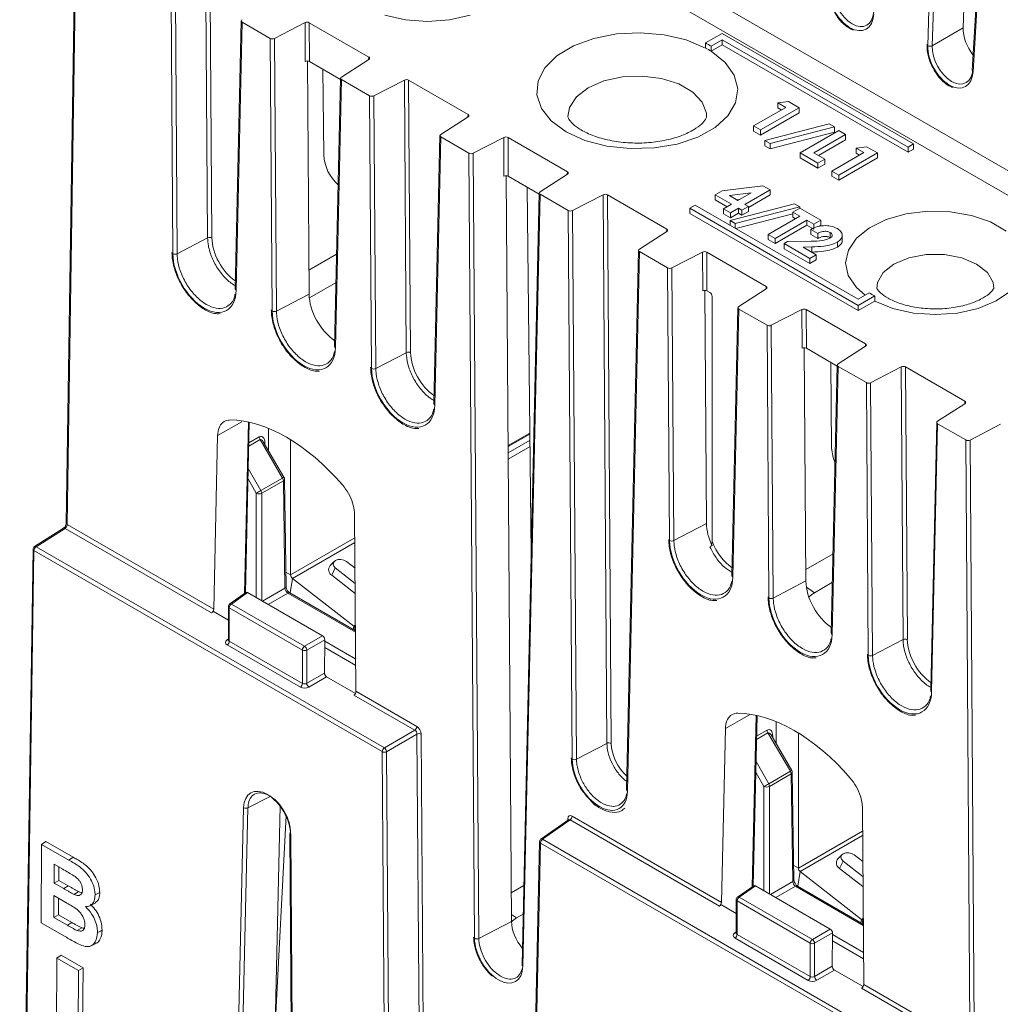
# Model space of a CAD drawing. Header units: millimetres. Extents: x 0 to 1260, y 0 to 891.
# Tile 62 of 93: x 880 to 943, y 595 to 658. Entities that reach past the tile are written whole.
import ezdxf

# ---------------------------------------------------------------- set-up
doc = ezdxf.new("R2010")
doc.units = ezdxf.units.MM
doc.header["$LTSCALE"] = 3

msp = doc.modelspace()

# ---------------------------------------------------------------- linework, layer by layer
at = {"color": 7, "linetype": 'Continuous', "lineweight": 15}
for p, q in [((938.628, 656.192), (939.531, 687.063)), ((939.814, 687.057), (938.911, 656.186)), ((940.891, 657.329), (941.738, 686.312)), ((943.267, 684.957), (941.463, 654.606)), ((943.326, 684.872), (941.521, 654.522)), ((899.697, 673.619), (1005.473, 612.556)), ((1004.774, 611.371), (898.984, 672.442)), ((884.015, 663.868), (883.437, 625.605)), ((884.075, 663.833), (883.496, 625.522)), ((892.489, 643.881), (892.365, 661.342)), ((892.64, 661.338), (892.764, 643.878)), ((890.263, 642.868), (890.139, 660.332)), ((890.415, 660.328), (890.538, 642.865)), ((894.643, 657.782), (894.259, 640.612)), ((894.701, 657.699), (894.317, 640.527)), ((896.503, 656.658), (894.701, 657.699)), ((898.729, 657.668), (896.779, 656.654)), ((898.747, 655.187), (898.729, 657.668)), ((902.807, 655.468), (899.004, 657.664)), ((899.004, 657.664), (899.022, 655.183)), ((938.911, 656.186), (940.891, 657.329)), ((896.627, 639.194), (896.503, 656.658)), ((896.779, 656.654), (896.902, 639.191)), ((925.447, 656.977), (924.387, 656.365)), ((924.74, 656.161), (925.447, 656.569)), ((937.709, 649.898), (925.447, 656.977)), ((925.447, 656.569), (937.356, 649.694)), ((925.447, 656.569), (925.447, 656.242)), ((924.387, 656.365), (924.387, 656.038)), ((924.74, 655.834), (925.447, 656.242)), ((924.74, 656.161), (924.74, 655.834)), ((925.447, 656.242), (937.356, 649.368)), ((898.994, 640.281), (898.888, 655.216)), ((901.005, 654.038), (899.022, 655.183)), ((901.058, 654.184), (902.814, 655.31)), ((941.523, 655.61), (941.512, 655.605)), ((899.875, 654.69), (899.934, 649.199)), ((901.007, 654.108), (900.623, 636.938)), ((901.065, 654.025), (900.681, 636.854)), ((902.867, 652.985), (901.065, 654.025)), ((905.093, 653.994), (903.143, 652.98)), ((905.217, 636.533), (905.093, 653.994)), ((909.171, 651.795), (905.368, 653.99)), ((905.368, 653.99), (905.492, 636.531)), ((902.991, 635.52), (902.867, 652.985)), ((903.143, 652.98), (903.266, 635.518)), ((929.012, 652.534), (929.69, 652.619)), ((929.69, 652.619), (930.376, 652.223)), ((927.457, 651.05), (929.52, 652.241)), ((930.376, 652.223), (927.902, 650.794)), ((929.52, 652.241), (929.012, 652.534)), ((929.012, 652.534), (929.012, 652.207)), ((929.237, 652.078), (929.012, 652.207)), ((930.376, 652.223), (930.376, 651.896)), ((907.422, 650.51), (909.178, 651.636)), ((930.376, 651.896), (927.902, 650.467)), ((927.457, 651.05), (927.457, 650.724)), ((927.902, 650.794), (927.457, 651.05)), ((927.902, 650.794), (927.902, 650.467)), ((928.187, 650.116), (932.308, 651.181)), ((932.645, 650.986), (928.524, 649.922)), ((930.44, 649.329), (932.915, 650.757)), ((932.308, 651.181), (932.645, 650.986)), ((932.645, 650.986), (932.645, 650.66)), ((932.915, 650.757), (933.359, 650.501)), ((907.371, 650.434), (906.987, 633.264)), ((907.429, 650.351), (907.045, 633.18)), ((909.231, 649.311), (907.429, 650.351)), ((911.457, 650.32), (909.507, 649.307)), ((911.475, 647.839), (911.457, 650.32)), ((915.535, 648.121), (911.732, 650.316)), ((911.732, 650.316), (911.75, 647.835)), ((927.902, 650.467), (927.457, 650.724)), ((928.524, 649.922), (928.187, 650.116)), ((928.187, 650.116), (928.187, 649.79)), ((932.645, 650.66), (928.524, 649.595)), ((933.359, 650.501), (931.328, 649.329)), ((933.359, 650.174), (931.611, 649.165)), ((933.359, 650.501), (933.359, 650.174)), ((928.524, 649.595), (928.187, 649.79)), ((928.524, 649.922), (928.524, 649.595)), ((934.025, 649.64), (934.703, 649.725)), ((934.533, 649.347), (934.025, 649.64)), ((934.025, 649.64), (934.025, 649.313)), ((934.703, 649.725), (935.39, 649.329)), ((937.356, 649.694), (937.709, 649.898)), ((937.356, 649.694), (937.356, 649.368)), ((937.356, 649.368), (937.709, 649.572)), ((937.709, 649.898), (937.709, 649.572)), ((909.587, 599.029), (909.231, 649.311)), ((909.507, 649.307), (909.862, 599.026)), ((931.582, 648.669), (930.44, 649.329)), ((930.44, 649.329), (930.44, 649.002)), ((931.582, 648.343), (930.44, 649.002)), ((931.328, 649.329), (932.026, 648.926)), ((932.026, 648.926), (931.582, 648.669)), ((932.026, 648.926), (932.026, 648.599)), ((932.471, 648.156), (934.533, 649.347)), ((935.39, 649.329), (932.915, 647.9)), ((935.39, 649.002), (932.915, 647.573)), ((934.25, 649.184), (934.025, 649.313)), ((935.39, 649.329), (935.39, 649.002)), ((931.582, 648.669), (931.582, 648.343)), ((932.026, 648.599), (931.582, 648.343)), ((911.954, 600.115), (911.616, 647.869)), ((913.733, 646.69), (911.75, 647.835)), ((913.786, 646.836), (915.542, 647.962)), ((932.915, 647.9), (932.471, 648.156)), ((932.471, 648.156), (932.471, 647.83)), ((932.915, 647.573), (932.471, 647.83)), ((932.915, 647.9), (932.915, 647.573)), ((912.968, 647.132), (913.219, 623.683)), ((925.454, 646.907), (928.064, 647.226)), ((928.527, 646.959), (926.909, 646.025)), ((928.064, 647.226), (928.527, 646.959)), ((928.527, 646.959), (928.527, 646.632)), ((913.735, 646.76), (912.629, 597.323)), ((913.793, 646.677), (912.687, 597.239)), ((915.595, 645.637), (913.793, 646.677)), ((917.821, 646.647), (915.871, 645.633)), ((918.069, 611.515), (917.821, 646.647)), ((921.899, 644.447), (918.096, 646.642)), ((918.096, 646.642), (918.345, 611.512)), ((925.005, 646.648), (925.454, 646.907)), ((926.052, 646.043), (925.005, 646.648)), ((925.005, 646.648), (925.005, 646.321)), ((925.769, 645.88), (925.005, 646.321)), ((927.307, 646.767), (925.917, 646.597)), ((925.917, 646.597), (926.464, 646.281)), ((926.589, 646.353), (926.383, 646.328)), ((926.464, 646.281), (927.307, 646.767)), ((928.527, 646.632), (927.131, 645.826)), ((923.73, 645.985), (923.377, 645.781)), ((923.377, 645.781), (923.377, 645.454)), ((923.377, 645.781), (934.16, 639.556)), ((934.16, 639.964), (923.73, 645.985)), ((925.544, 645.75), (926.052, 646.043)), ((925.988, 645.494), (925.544, 645.75)), ((925.544, 645.75), (925.544, 645.423)), ((925.957, 644.999), (930.078, 646.063)), ((926.496, 645.787), (925.988, 645.494)), ((930.415, 645.869), (926.293, 644.805)), ((926.718, 645.658), (926.496, 645.787)), ((926.496, 645.787), (926.496, 645.46)), ((927.131, 645.897), (926.718, 645.658)), ((926.909, 646.025), (927.131, 645.897)), ((927.131, 645.897), (927.131, 645.57)), ((929.986, 645.53), (930.43, 645.787)), ((930.078, 646.063), (930.415, 645.869)), ((930.415, 645.869), (930.415, 645.778)), ((930.43, 645.787), (931.763, 645.017)), ((915.844, 610.502), (915.595, 645.637)), ((915.871, 645.633), (916.119, 610.499)), ((923.377, 645.454), (934.16, 639.229)), ((925.988, 645.167), (925.544, 645.423)), ((925.988, 645.494), (925.988, 645.167)), ((926.496, 645.46), (925.988, 645.167)), ((929.986, 645.432), (926.326, 644.487)), ((926.718, 645.332), (926.496, 645.46)), ((926.718, 645.658), (926.718, 645.332)), ((927.131, 645.57), (926.718, 645.332)), ((928.4, 644.102), (930.43, 645.274)), ((930.43, 645.274), (929.986, 645.53)), ((929.986, 645.53), (929.986, 645.204)), ((930.148, 645.11), (929.986, 645.204)), ((926.293, 644.805), (925.957, 644.999)), ((925.957, 644.999), (925.957, 644.7)), ((926.293, 644.805), (926.293, 644.506)), ((930.875, 645.017), (928.844, 643.845)), ((930.875, 644.691), (928.844, 643.518)), ((931.319, 644.761), (930.875, 645.017)), ((930.875, 645.017), (930.875, 644.691)), ((931.319, 644.434), (930.875, 644.691)), ((931.573, 644.175), (931.129, 644.431)), ((931.129, 644.431), (931.129, 644.105)), ((931.763, 645.017), (931.319, 644.761)), ((931.319, 644.761), (931.319, 644.434)), ((931.763, 644.691), (931.627, 644.612)), ((931.763, 645.017), (931.763, 644.691)), ((890.538, 642.865), (892.489, 643.881)), ((920.15, 643.162), (921.906, 644.288)), ((928.844, 643.845), (928.4, 644.102)), ((928.4, 644.102), (928.4, 643.775)), ((928.844, 643.845), (928.844, 643.518)), ((931.573, 643.848), (931.129, 644.105)), ((931.573, 644.175), (931.573, 643.848)), ((932.36, 644.233), (932.36, 643.907)), ((933.144, 643.693), (933.144, 644.101)), ((928.844, 643.518), (928.4, 643.775)), ((929.415, 643.515), (929.64, 643.645)), ((931.065, 642.563), (929.415, 643.515)), ((929.415, 643.515), (929.415, 643.189)), ((931.065, 642.236), (929.415, 643.189)), ((929.64, 643.645), (931.153, 643.673)), ((931.199, 643.304), (930.645, 643.282)), ((930.645, 643.282), (931.478, 642.801)), ((931.199, 643.304), (931.199, 642.977)), ((932.83, 643.618), (932.83, 643.292)), ((900.755, 642.851), (898.983, 641.827)), ((920.099, 643.086), (919.326, 608.542)), ((920.157, 643.003), (919.385, 608.457)), ((921.959, 641.963), (920.157, 643.003)), ((924.185, 642.973), (922.234, 641.959)), ((924.202, 640.492), (924.185, 642.973)), ((928.263, 640.773), (924.46, 642.968)), ((924.46, 642.968), (924.478, 640.487)), ((931.478, 642.801), (931.065, 642.563)), ((931.065, 642.563), (931.065, 642.236)), ((931.199, 642.977), (931.174, 642.976)), ((931.478, 642.801), (931.478, 642.474)), ((922.083, 624.499), (921.959, 641.963)), ((922.234, 641.959), (922.358, 624.496)), ((931.478, 642.474), (931.065, 642.236)), ((900.714, 641.022), (899.007, 640.036)), ((896.902, 639.191), (898.994, 640.281)), ((924.449, 625.585), (924.344, 640.521)), ((924.661, 640.381), (924.478, 640.487)), ((924.802, 640.137), (924.802, 624.447)), ((926.514, 639.488), (928.27, 640.614)), ((934.867, 640.372), (934.16, 639.964)), ((934.16, 639.556), (935.221, 640.168)), ((935.221, 640.168), (935.221, 639.842)), ((926.463, 639.413), (926.079, 622.243)), ((934.16, 639.229), (935.221, 639.842)), ((934.16, 639.556), (934.16, 639.229)), ((926.521, 639.329), (926.137, 622.158)), ((928.323, 638.289), (926.521, 639.329)), ((930.549, 639.299), (928.598, 638.285)), ((930.566, 636.818), (930.549, 639.299)), ((934.627, 637.099), (930.824, 639.295)), ((930.824, 639.295), (930.842, 636.814)), ((928.447, 620.825), (928.323, 638.289)), ((928.598, 638.285), (928.722, 620.822)), ((932.878, 635.814), (934.634, 636.94)), ((903.266, 635.518), (905.217, 636.533)), ((930.813, 621.912), (930.708, 636.847)), ((932.825, 635.669), (930.842, 636.814)), ((932.402, 635.913), (932.461, 630.422)), ((932.827, 635.739), (932.443, 618.569)), ((932.885, 635.656), (932.501, 618.484)), ((934.687, 634.615), (932.885, 635.656)), ((936.913, 635.625), (934.962, 634.611)), ((937.036, 618.164), (936.913, 635.625)), ((940.991, 633.425), (937.188, 635.621)), ((937.188, 635.621), (937.312, 618.162)), ((934.811, 617.151), (934.687, 634.615)), ((934.962, 634.611), (935.086, 617.148)), ((939.242, 632.141), (940.998, 633.267)), ((894.913, 621.151), (895.162, 632.079)), ((939.191, 632.065), (938.807, 614.895)), ((939.249, 631.982), (938.865, 614.811)), ((941.051, 630.942), (939.249, 631.982)), ((943.277, 631.951), (941.326, 630.937)), ((893.132, 631.236), (892.879, 620.105)), ((896.393, 630.248), (896.393, 631.687)), ((911.739, 630.516), (913.137, 631.324)), ((897.291, 628.503), (895.852, 630.965)), ((897.381, 628.557), (896.053, 630.831)), ((897.808, 622.304), (897.808, 630.959)), ((941.407, 580.66), (941.051, 630.942)), ((941.326, 630.937), (941.682, 580.657)), ((895.905, 627.703), (897.291, 628.503)), ((897.342, 628.33), (895.957, 627.531)), ((897.446, 621.443), (897.342, 628.33)), ((897.52, 621.547), (897.415, 628.435)), ((901.99, 614.846), (901.905, 626.171)), ((883.496, 625.522), (892.879, 620.105)), ((922.358, 624.496), (924.449, 625.585)), ((883.259, 625.294), (881.402, 624.111)), ((883.359, 625.284), (881.502, 624.101)), ((892.742, 619.868), (883.359, 625.284)), ((881.309, 623.945), (880.452, 567.229)), ((881.368, 623.862), (880.511, 567.146)), ((903.676, 610.984), (881.368, 623.862)), ((881.502, 624.101), (903.81, 611.223)), ((932.556, 623.654), (930.808, 622.645)), ((900.6, 623.164), (900.341, 622.897)), ((901.931, 622.723), (901.378, 623.154)), ((900.671, 622.746), (900.445, 622.284)), ((900.671, 622.746), (901.938, 621.757)), ((901.849, 619.011), (897.925, 622.076)), ((900.445, 622.284), (901.943, 621.115)), ((928.722, 620.822), (930.813, 621.912)), ((932.515, 621.826), (931.36, 621.158)), ((894.946, 621.175), (893.907, 620.442)), ((895.051, 621.168), (894.015, 620.438)), ((899.852, 618.397), (895.051, 621.168)), ((901.961, 618.722), (897.751, 621.153)), ((892.875, 619.952), (892.742, 619.868)), ((892.875, 619.952), (893.822, 619.406)), ((893.822, 620.279), (893.822, 618.144)), ((898.567, 617.492), (893.881, 620.197)), ((893.881, 620.197), (893.881, 618.057)), ((894.015, 620.438), (898.701, 617.732)), ((901.959, 618.96), (901.898, 618.983)), ((893.881, 618.057), (898.567, 615.352)), ((898.701, 617.732), (899.852, 618.397)), ((899.992, 618.152), (898.842, 617.488)), ((899.992, 618.152), (899.975, 616.018)), ((935.086, 617.148), (937.036, 618.164)), ((898.433, 615.112), (893.747, 617.817)), ((898.567, 615.352), (898.567, 617.492)), ((898.842, 617.488), (898.842, 615.364)), ((898.842, 615.364), (899.975, 616.018)), ((900.115, 615.773), (898.983, 615.12)), ((900.115, 615.773), (901.953, 614.712)), ((901.99, 614.846), (905.896, 612.591)), ((905.762, 612.352), (901.858, 614.605)), ((927.44, 602.374), (927.689, 613.302)), ((928.92, 611.471), (928.92, 612.909)), ((903.81, 611.223), (905.762, 612.352)), ((925.659, 612.458), (925.405, 601.328)), ((905.9, 612.108), (903.951, 610.981)), ((906.04, 592.393), (905.9, 612.108)), ((906.176, 612.106), (906.314, 592.496)), ((929.817, 609.726), (928.379, 612.188)), ((929.908, 609.779), (928.58, 612.054)), ((930.335, 603.527), (930.335, 612.182)), ((916.119, 610.499), (918.069, 611.515)), ((903.891, 580.5), (903.676, 610.984)), ((903.951, 610.981), (904.166, 580.498)), ((928.432, 608.926), (929.817, 609.726)), ((929.869, 609.553), (928.484, 608.753)), ((929.973, 602.665), (929.869, 609.553)), ((930.046, 602.77), (929.942, 609.657)), ((894.305, 586.098), (894.799, 607.394)), ((895.074, 607.385), (894.58, 586.089)), ((897.143, 607.509), (896.674, 587.296)), ((934.517, 596.068), (934.432, 607.393)), ((896.811, 593.172), (897.522, 606.897)), ((915.606, 606.618), (913.84, 605.375)), ((915.709, 606.609), (913.948, 605.37)), ((925.269, 601.09), (915.709, 606.609)), ((915.843, 606.848), (925.405, 601.328)), ((897.753, 605.733), (897.923, 584.054)), ((897.811, 605.655), (897.982, 583.975)), ((913.948, 605.37), (936.336, 592.445)), ((881.823, 600.025), (881.859, 605.046)), ((881.859, 605.046), (882.127, 605.235)), ((881.859, 605.046), (883.6, 604.04)), ((882.127, 605.235), (883.883, 604.221)), ((913.755, 605.216), (913.085, 575.244)), ((913.814, 605.131), (913.143, 575.159)), ((936.202, 592.206), (913.814, 605.131)), ((883.6, 604.04), (883.883, 604.221)), ((933.127, 604.386), (932.868, 604.119)), ((934.458, 603.946), (933.905, 604.377)), ((882.662, 603.77), (882.652, 602.569)), ((883.208, 603.454), (882.662, 603.77)), ((882.957, 603.599), (882.95, 602.741)), ((933.198, 603.969), (932.972, 603.507)), ((932.972, 603.507), (934.47, 602.337)), ((933.198, 603.969), (934.465, 602.979)), ((934.376, 600.234), (930.451, 603.298)), ((882.652, 602.569), (882.95, 602.741)), ((882.652, 602.569), (883.274, 602.21)), ((882.95, 602.741), (883.557, 602.39)), ((883.274, 602.21), (883.557, 602.39)), ((912.743, 602.414), (911.941, 601.951)), ((927.473, 602.397), (926.434, 601.665)), ((927.578, 602.391), (926.542, 601.66)), ((932.379, 599.62), (927.578, 602.391)), ((934.488, 599.945), (930.278, 602.375)), ((882.646, 601.762), (882.635, 600.365)), ((883.408, 601.322), (882.646, 601.762)), ((882.941, 601.591), (882.933, 600.537)), ((883.948, 601.838), (884.229, 602.02)), ((885.285, 601.807), (885.582, 601.962)), ((926.542, 601.66), (931.228, 598.955)), ((885.021, 601.156), (885.327, 601.308)), ((925.402, 601.175), (925.269, 601.09)), ((925.402, 601.175), (926.349, 600.628)), ((926.349, 601.501), (926.349, 599.367)), ((931.094, 598.715), (926.408, 601.42)), ((926.408, 601.42), (926.408, 599.28)), ((882.635, 600.365), (882.933, 600.537)), ((882.635, 600.365), (883.507, 599.862)), ((882.933, 600.537), (883.79, 600.042)), ((912.702, 600.585), (912.268, 600.335)), ((883.282, 599.183), (881.823, 600.025)), ((883.507, 599.862), (883.79, 600.042)), ((884.144, 599.525), (884.425, 599.707)), ((909.862, 599.026), (911.954, 600.115)), ((934.486, 600.183), (934.425, 600.205)), ((930.96, 596.334), (926.274, 599.04)), ((926.408, 599.28), (931.094, 596.575)), ((931.228, 598.955), (932.379, 599.62)), ((932.519, 599.374), (931.369, 598.71)), ((932.519, 599.374), (932.502, 597.241)), ((885.028, 598.548), (885.335, 598.7)), ((931.094, 596.575), (931.094, 598.715)), ((931.369, 598.71), (931.369, 596.587)), ((882.836, 597.754), (883.104, 597.943)), ((884.514, 597.129), (883.104, 597.943)), ((882.836, 597.754), (882.789, 591.189)), ((884.216, 596.957), (882.836, 597.754)), ((931.369, 596.587), (932.502, 597.241)), ((884.164, 590.395), (884.216, 596.957)), ((884.216, 596.957), (884.514, 597.129)), ((884.462, 590.567), (884.514, 597.129)), ((932.642, 596.996), (931.51, 596.342)), ((932.642, 596.996), (934.48, 595.934)), ((934.517, 596.068), (938.423, 593.813)), ((938.289, 593.574), (934.385, 595.828))]:
    msp.add_line(p, q, dxfattribs=at)
at = {"color": 8, "linetype": 'Continuous', "lineweight": 15}
for p, q in [((902.803, 655.303), (902.807, 655.468)), ((909.167, 651.629), (909.171, 651.795)), ((915.531, 647.955), (915.535, 648.121)), ((921.895, 644.281), (921.899, 644.447)), ((928.259, 640.607), (928.263, 640.773)), ((934.623, 636.933), (934.627, 637.099)), ((940.987, 633.26), (940.991, 633.425)), ((894.855, 621.111), (895.105, 632.092)), ((911.738, 630.582), (913.136, 631.389)), ((895.852, 630.965), (895.127, 630.547)), ((895.132, 630.752), (895.8, 631.138)), ((896.161, 630.762), (896.162, 630.644)), ((911.741, 630.123), (913.141, 630.931)), ((913.145, 630.527), (911.744, 629.718)), ((895.095, 629.124), (895.905, 627.703)), ((895.603, 627.531), (895.079, 628.449)), ((895.603, 620.85), (895.603, 627.531)), ((895.957, 627.531), (895.957, 620.645)), ((901.917, 624.676), (897.808, 622.304)), ((901.919, 624.382), (897.925, 622.076)), ((897.505, 622.478), (897.808, 622.304)), ((897.925, 622.076), (897.768, 621.143)), ((896.011, 620.614), (897.446, 621.443)), ((897.626, 621.14), (896.363, 620.411)), ((901.962, 618.637), (897.626, 621.14)), ((930.845, 621.523), (931.36, 621.158)), ((901.815, 618.807), (901.849, 619.011)), ((901.958, 619.074), (901.849, 619.011)), ((901.959, 619.018), (901.898, 618.983)), ((901.898, 618.983), (901.932, 618.739)), ((893.732, 618.151), (893.822, 618.214)), ((899.991, 618.048), (901.975, 616.903)), ((901.978, 616.495), (899.988, 617.644)), ((927.382, 602.333), (927.632, 613.314)), ((927.659, 611.974), (928.327, 612.36)), ((928.379, 612.188), (927.654, 611.769)), ((928.687, 611.984), (928.689, 611.866)), ((927.621, 610.346), (928.432, 608.926)), ((928.13, 608.753), (927.606, 609.672)), ((928.13, 602.072), (928.13, 608.753)), ((928.484, 608.753), (928.484, 601.868)), ((896.492, 608.121), (895.074, 607.385)), ((915.556, 606.582), (915.558, 606.689)), ((934.444, 605.899), (930.335, 603.527)), ((934.446, 605.604), (930.451, 603.298)), ((930.032, 603.701), (930.335, 603.527)), ((930.451, 603.298), (930.295, 602.365)), ((928.538, 601.837), (929.973, 602.665)), ((930.153, 602.363), (928.89, 601.634)), ((934.489, 599.86), (930.153, 602.363)), ((911.95, 600.559), (912.268, 600.335)), ((934.485, 600.297), (934.376, 600.234)), ((934.342, 600.029), (934.376, 600.234)), ((934.486, 600.24), (934.425, 600.205)), ((934.425, 600.205), (934.459, 599.961)), ((926.259, 599.374), (926.349, 599.437)), ((932.518, 599.271), (934.502, 598.126)), ((934.505, 597.718), (932.515, 598.866))]:
    msp.add_line(p, q, dxfattribs=at)
at = {"color": 8, "linetype": 'Continuous', "lineweight": 15, "flags": 128}
for points in [[(909.317, 658.149), (907.994, 657.85), (906.585, 657.747), (905.176, 657.847), (903.852, 658.144)], [(924.454, 651.682), (924.443, 651.872), (924.174, 652.586), (923.568, 653.226), (922.674, 653.743), (921.564, 654.093), (920.328, 654.248), (919.066, 654.196), (917.881, 653.941), (916.869, 653.503), (916.111, 652.919), (915.669, 652.235), (915.568, 651.658)], [(934.607, 640.222), (934.045, 640.714), (933.531, 641.478), (933.358, 642.292), (933.535, 643.106), (934.054, 643.869), (934.88, 644.536), (935.965, 645.065), (937.242, 645.424), (938.632, 645.592), (940.051, 645.558), (941.412, 645.324), (942.632, 644.904), (943.636, 644.324)], [(942.848, 640.662), (942.802, 641.02), (942.44, 641.664), (941.751, 642.211), (940.803, 642.609), (939.689, 642.818), (938.517, 642.818), (937.402, 642.609), (936.454, 642.211), (935.766, 641.664), (935.403, 641.02), (935.358, 640.652)], [(943.915, 640.475), (942.999, 639.849), (941.844, 639.372), (940.521, 639.073), (939.112, 638.97), (937.703, 639.07), (936.379, 639.367), (935.221, 639.842), (935.221, 639.842)], [(894.674, 632.108), (894.191, 631.835), (893.132, 631.236)], [(896.161, 630.762), (896.129, 630.74), (896.115, 630.725)], [(927.2, 613.331), (926.718, 613.058), (925.659, 612.458)], [(928.687, 611.984), (928.656, 611.962), (928.642, 611.948)]]:
    msp.add_lwpolyline(points, dxfattribs=at)
at = {"color": 7, "linetype": 'Continuous', "lineweight": 15, "flags": 128}
for points in [[(924.74, 655.834), (925.641, 655.117), (926.222, 654.298), (926.451, 653.422), (926.315, 652.54), (925.821, 651.701), (924.999, 650.954), (923.893, 650.34), (922.567, 649.894), (921.096, 649.642), (919.564, 649.598), (918.057, 649.764), (916.661, 650.131), (915.455, 650.678), (914.507, 651.374), (913.871, 652.18), (913.583, 653.05), (913.66, 653.935), (914.097, 654.784), (914.869, 655.549), (915.932, 656.188), (917.227, 656.663), (918.68, 656.947), (920.208, 657.026), (921.725, 656.894), (923.144, 656.558), (924.387, 656.038)], [(932.461, 630.422), (932.553, 629.811), (932.686, 629.455)], [(901.378, 623.154), (901.218, 623.243), (901.029, 623.287), (900.839, 623.28), (900.677, 623.222), (900.568, 623.123), (900.529, 622.998), (900.565, 622.866), (900.671, 622.746)], [(933.905, 604.377), (933.745, 604.466), (933.556, 604.51), (933.365, 604.502), (933.204, 604.445), (933.095, 604.346), (933.056, 604.221), (933.092, 604.088), (933.198, 603.969)], [(885.434, 599.393), (885.452, 599.402), (885.541, 599.449), (885.63, 599.495), (885.732, 599.548)]]:
    msp.add_lwpolyline(points, dxfattribs=at)
at = {"color": 7, "linetype": 'Continuous', "lineweight": 15}
for centre, radius, start, end in [((921.528, 651.006), 6.074, 58.07677, 61.92861), ((921.528, 650.679), 6.074, 58.07677, 61.92861), ((938.776, 656.485), 0.328, 243.29664, 294.35361), ((902.693, 649.337), 2.762, 182.86032, 228.26323), ((892.623, 643.594), 0.317, 63.68267, 115.18051), ((890.403, 643.152), 0.317, 243.68267, 295.18051), ((937.75, 644.957), 5.415, 237.84258, 242.1628), ((896.767, 639.478), 0.317, 243.68267, 295.18051), ((905.351, 636.247), 0.317, 63.68267, 115.18051), ((903.131, 635.804), 0.317, 243.68267, 295.18051), ((896.162, 631.152), 0.362, 182.31561, 211.10417), ((896.98, 628.316), 0.362, 2.31561, 31.10417), ((897.166, 628.431), 0.25, 0.86593, 30.28867), ((922.828, 580.24), 54.567, 119.56386, 119.92881), ((895.78, 627.879), 0.39, 243.06412, 296.93588), ((895.595, 627.516), 0.362, 2.31561, 31.10417), ((922.223, 624.783), 0.317, 243.68267, 295.18051), ((881.509, 623.942), 0.2, 122.50736, 179.13407), ((881.677, 623.845), 0.31, 124.49295, 176.95065), ((900.634, 622.631), 0.395, 137.85077, 241.43863), ((898.12, 622.32), 0.313, 182.90726, 231.30916), ((932.141, 619.863), 1.513, 121.08326, 138.35248), ((928.587, 621.109), 0.317, 243.68267, 295.18051), ((894.022, 620.279), 0.2, 125.18417, 180), ((894.19, 620.182), 0.31, 124.46664, 177.26576), ((901.966, 619.158), 0.188, 231.31955, 248.68583), ((893.572, 618.072), 0.31, 304.46664, 357.26576), ((937.171, 617.878), 0.317, 63.68267, 115.18051), ((898.876, 617.477), 0.31, 124.46664, 177.26576), ((898.709, 617.767), 0.31, 242.73836, 295.52952), ((898.504, 617.456), 0.34, 5.44584, 54.55416), ((934.951, 617.435), 0.317, 243.68267, 295.18051), ((898.258, 615.367), 0.31, 304.46664, 357.26576), ((899.18, 615.397), 0.34, 185.44584, 234.55416), ((905.586, 612.607), 0.31, 304.49295, 356.95065), ((928.689, 612.375), 0.362, 182.31561, 211.10417), ((906.035, 611.822), 0.317, 63.68267, 115.18051), ((903.985, 610.967), 0.31, 124.49295, 176.95065), ((903.612, 610.945), 0.341, 6.01387, 54.56352), ((918.204, 611.228), 0.317, 63.68267, 115.18051), ((903.816, 611.268), 0.317, 243.68267, 295.18051), ((915.984, 610.785), 0.317, 243.68267, 295.18051), ((929.692, 609.653), 0.25, 0.86593, 30.28867), ((929.507, 609.538), 0.362, 2.31561, 31.10417), ((955.355, 561.463), 54.567, 119.56386, 119.92881), ((928.307, 609.101), 0.39, 243.06412, 296.93588), ((928.122, 608.739), 0.362, 2.31561, 31.10417), ((894.945, 607.664), 0.307, 241.63378, 294.86034), ((915.533, 606.865), 0.31, 304.49295, 356.95065), ((897.846, 605.725), 0.0937, 116.62548, 175.22365), ((913.955, 605.211), 0.2, 125.13722, 178.71854), ((914.123, 605.115), 0.31, 124.49295, 176.95065), ((933.161, 603.854), 0.395, 137.85077, 241.43863), ((930.647, 603.543), 0.313, 182.90726, 231.30916), ((926.549, 601.501), 0.2, 125.18417, 180), ((926.717, 601.405), 0.31, 124.46664, 177.26576), ((913.034, 599.06), 1.488, 121.00063, 136.55643), ((934.493, 600.38), 0.188, 231.31955, 248.68583), ((909.727, 599.313), 0.317, 243.68267, 295.18051), ((926.098, 599.295), 0.31, 304.46664, 357.26576), ((931.403, 598.7), 0.31, 124.46664, 177.26576), ((931.235, 598.99), 0.31, 242.73836, 295.52952), ((931.031, 598.678), 0.34, 5.44584, 54.55416), ((930.784, 596.59), 0.31, 304.46664, 357.26576), ((931.707, 596.619), 0.34, 185.44584, 234.55416)]:
    msp.add_arc(centre, radius, start, end, dxfattribs=at)
at = {"color": 8, "linetype": 'Continuous', "lineweight": 15}
for centre, radius, start, end in [((941.561, 654.612), 0.0984, 182.98237, 246.11098), ((894.36, 640.619), 0.101, 184.07074, 245.23326), ((900.724, 636.945), 0.101, 184.07074, 245.23326), ((907.088, 633.272), 0.101, 184.07074, 245.23326), ((894.881, 632.669), 4.813, 300.04672, 301.30468), ((897.292, 628.444), 0.124, 294.07874, 355.66364), ((883.536, 625.613), 0.0994, 184.33636, 245.92126), ((883.301, 625.208), 0.096, 52.78337, 115.97134), ((881.408, 623.952), 0.0994, 184.33636, 245.92126), ((881.444, 624.024), 0.096, 52.78337, 115.97134), ((926.18, 622.25), 0.101, 184.07074, 245.23326), ((897.396, 621.556), 0.124, 294.07874, 355.66364), ((897.699, 621.041), 0.123, 65.04617, 126.26429), ((893.921, 620.288), 0.0991, 185.2037, 246.11645), ((893.957, 620.355), 0.1, 55.02648, 120.03627), ((932.544, 618.576), 0.101, 184.07074, 245.23326), ((893.793, 618.249), 0.115, 238.12835, 285.02806), ((938.908, 614.902), 0.101, 184.07074, 245.23326), ((927.408, 613.891), 4.813, 300.04672, 301.30468), ((929.818, 609.667), 0.124, 294.07874, 355.66364), ((919.427, 608.549), 0.101, 184.07074, 245.23326), ((915.508, 606.59), 0.112, 17.48618, 63.39773), ((897.846, 605.741), 0.0933, 184.99119, 248.37082), ((913.89, 605.288), 0.101, 55.04826, 119.90814), ((913.854, 605.221), 0.0985, 183.13975, 246.16425), ((929.923, 602.779), 0.124, 294.07874, 355.66364), ((930.226, 602.263), 0.123, 65.04617, 126.26429), ((926.484, 601.578), 0.1, 55.02648, 120.03627), ((926.445, 601.508), 0.0965, 184.27073, 247.04941), ((926.32, 599.471), 0.115, 238.12835, 285.02806), ((912.73, 597.331), 0.101, 184.07074, 245.23326)]:
    msp.add_arc(centre, radius, start, end, dxfattribs=at)
at = {"color": 7, "linetype": 'Continuous', "lineweight": 15}
for centre, major_axis, ratio, start_param, end_param in [((933.712, 659.06), (-0.938, 1.82), 0.606756, 0.832007, 3.938693), ((933.853, 659.133), (-0.837, 1.647), 0.609821, 0.835516, 3.942203), ((894.843, 657.78), (0.2, 0), 0.577202, 2.408737, 3.927023), ((898.863, 657.582), (0.2, 0), 0.577373, 0.785579, 2.303865), ((942.197, 656.602), (-0.846, 1.642), 0.606756, 0.832007, 1.886524), ((896.645, 656.74), (0.2, 0), 0.577373, 3.927171, 5.445457), ((940.076, 655.387), (-0.938, 1.82), 0.606756, 0.832007, 3.938693), ((940.217, 655.46), (-0.837, 1.647), 0.609821, 0.835516, 3.942203), ((898.88, 655.101), (0.2, 0), 0.577373, 0.785579, 2.303865), ((902.666, 655.387), (0.2, 0), 0.577202, 5.550329, 7.068616), ((901.207, 654.106), (0.2, 0), 0.577202, 2.408737, 3.927023), ((905.227, 653.908), (0.2, 0), 0.577373, 0.785579, 2.303865), ((903.009, 653.066), (0.2, 0), 0.577373, 3.927171, 5.445457), ((909.03, 651.713), (0.2, 0), 0.577202, 5.550329, 7.068616), ((907.571, 650.433), (0.2, 0), 0.577202, 2.408737, 3.927023), ((911.591, 650.235), (0.2, 0), 0.577373, 0.785579, 2.303865), ((909.373, 649.392), (0.2, 0), 0.577373, 3.927171, 5.445457), ((911.608, 647.753), (0.2, 0), 0.577373, 0.785579, 2.303865), ((915.394, 648.039), (0.2, 0), 0.577202, 5.550329, 7.068616), ((913.935, 646.759), (0.2, 0), 0.577202, 2.408737, 3.927023), ((917.955, 646.561), (0.2, 0), 0.577373, 0.785579, 2.303865), ((915.737, 645.719), (0.2, 0), 0.577373, 3.927171, 5.445457), ((921.758, 644.365), (0.2, 0), 0.577202, 5.550329, 7.068616), ((894.412, 642.96), (-1.15, 2.027), 0.582397, 0.806916, 2.283547), ((920.299, 643.085), (0.2, 0), 0.577202, 2.408737, 3.927023), ((892.29, 641.738), (-1.415, 2.494), 0.582397, 0.806916, 3.914517), ((924.319, 642.887), (0.2, 0), 0.577373, 0.785579, 2.303865), ((922.101, 642.045), (0.2, 0), 0.577373, 3.927171, 5.445457), ((928.122, 640.692), (0.2, 0), 0.577202, 5.550329, 7.068616), ((900.776, 639.287), (-1.243, 2.192), 0.582397, 0.806916, 2.288094), ((924.336, 640.406), (0.2, 0), 0.577373, 0.785579, 2.303865), ((924.66, 640.217), (-0.099, 0.174), 0.582397, 3.94024, 5.502309), ((926.663, 639.411), (0.2, 0), 0.577202, 2.408737, 3.927023), ((898.654, 638.064), (-1.415, 2.494), 0.582397, 0.806916, 3.914517), ((930.683, 639.213), (0.2, 0), 0.577373, 0.785579, 2.303865), ((928.465, 638.371), (0.2, 0), 0.577373, 3.927171, 5.445457), ((930.7, 636.732), (0.2, 0), 0.577373, 0.785579, 2.303865), ((934.486, 637.018), (0.2, 0), 0.577202, 5.550329, 7.068616), ((933.027, 635.737), (0.2, 0), 0.577202, 2.408737, 3.927023), ((937.047, 635.539), (0.2, 0), 0.577373, 0.785579, 2.303865), ((905.018, 634.39), (-1.415, 2.494), 0.582397, 0.806916, 3.914517), ((934.829, 634.697), (0.2, 0), 0.577373, 3.927171, 5.445457), ((940.849, 633.344), (0.2, 0), 0.577202, 5.550329, 7.068616), ((897.466, 621.704), (-5.665, 9.988), 0.582397, 5.042997, 5.961621), ((939.391, 632.063), (0.2, 0), 0.577202, 2.408737, 3.927023), ((895.807, 630.554), (0.153, 0.613), 0.520118, 5.183699, 6.748325), ((941.193, 631.023), (0.2, 0), 0.577373, 3.927171, 5.445457), ((883.354, 625.442), (0.103, 0.172), 0.567221, 3.987697, 5.497407), ((926.232, 624.592), (-1.243, 2.192), 0.582397, 0.806916, 1.438188), ((924.11, 623.369), (-1.415, 2.494), 0.582397, 0.806916, 3.914517), ((932.596, 620.918), (-1.243, 2.192), 0.582397, 0.806916, 2.288094), ((895.051, 621.004), (-0.099, 0.175), 0.580536, 5.504338, 6.340507), ((897.623, 621.343), (-0.128, 0.215), 0.567221, 0.785778, 2.347848), ((930.474, 619.695), (-1.415, 2.494), 0.582397, 0.806916, 3.914517), ((892.737, 620.025), (0.103, 0.172), 0.56722, 3.987698, 5.497408), ((894.03, 617.997), (0.4, 0.019), 0.606667, 2.37949, 3.897926), ((899.85, 618.233), (-0.099, 0.174), 0.584259, 3.933148, 5.501206), ((936.838, 616.021), (-1.415, 2.494), 0.582397, 0.806916, 3.914517), ((900.117, 615.937), (-0.099, 0.174), 0.584259, 0.791556, 2.359613), ((898.716, 615.292), (0.4, 0.019), 0.606667, 3.897926, 5.416362), ((898.708, 615.451), (0.2, 0.02), 0.633909, 3.862678, 5.381115), ((901.849, 614.765), (0.097, 0.175), 0.587367, 3.970231, 5.479941), ((929.993, 602.926), (-5.665, 9.988), 0.582397, 5.042997, 5.961621), ((905.751, 612.182), (-0.097, 0.175), 0.652359, 3.958701, 5.509352), ((905.892, 612.263), (-0.197, 0.348), 0.584227, 3.950629, 5.501281), ((928.334, 611.777), (0.153, 0.613), 0.520118, 5.183699, 6.748325), ((917.614, 609.514), (-1.235, 2.178), 0.582397, 0.806916, 3.914517), ((896.305, 606.493), (-1.051, 1.853), 0.582397, 3.949424, 7.055195), ((915.841, 606.519), (-0.198, 0.349), 0.580568, 5.504358, 7.055009), ((927.577, 602.226), (-0.099, 0.175), 0.580536, 5.504338, 6.340507), ((930.15, 602.565), (-0.128, 0.215), 0.567221, 0.785778, 2.347848), ((925.264, 601.248), (0.103, 0.172), 0.56722, 3.987698, 5.497408), ((913.259, 599.388), (-0.911, 1.606), 0.582397, 0.806916, 1.886567), ((911.137, 598.164), (-1.082, 1.907), 0.582397, 0.806916, 3.914517), ((926.557, 599.22), (0.4, 0.019), 0.606667, 2.37949, 3.897926), ((932.377, 599.455), (-0.099, 0.174), 0.584259, 3.933148, 5.501206), ((932.643, 597.16), (-0.099, 0.174), 0.584259, 0.791556, 2.359613), ((931.235, 596.674), (0.2, 0.02), 0.633909, 3.862678, 5.381115), ((931.242, 596.515), (0.4, 0.019), 0.606667, 3.897926, 5.416362), ((934.375, 595.988), (0.097, 0.175), 0.587367, 3.970231, 5.479941)]:
    msp.add_ellipse(centre, major_axis=major_axis, ratio=ratio, start_param=start_param, end_param=end_param, dxfattribs=at)
at = {"color": 8, "linetype": 'Continuous', "lineweight": 15}
for centre, major_axis, ratio, start_param, end_param in [((907.14, 635.612), (-1.15, 2.027), 0.582397, 0.806916, 2.283547), ((895.984, 630.454), (-0.11, 0.52), 0.368716, 5.444368, 6.399655), ((926.232, 624.59), (-1.15, 2.027), 0.582397, 1.318874, 2.283547), ((894.022, 618.156), (0.2, 0.02), 0.633909, 3.07728, 3.862678), ((938.959, 617.243), (-1.15, 2.027), 0.582397, 0.806916, 2.283547), ((928.511, 611.676), (-0.11, 0.52), 0.368716, 5.444368, 6.399655), ((919.736, 610.736), (-0.971, 1.711), 0.582397, 0.806916, 2.084965), ((915.7, 606.439), (-0.082, 0.185), 0.578412, 5.561113, 6.39681), ((926.549, 599.379), (0.2, 0.02), 0.633909, 3.07728, 3.862678)]:
    msp.add_ellipse(centre, major_axis=major_axis, ratio=ratio, start_param=start_param, end_param=end_param, dxfattribs=at)
at = {"color": 7, "linetype": 'Continuous', "lineweight": 15}
for points, knots in [([(932.206, 659.944), (932.208, 659.814), (932.216, 659.435), (932.406, 658.752), (932.822, 658.006), (933.326, 657.437), (933.686, 657.266), (933.836, 657.194)], [0, 0, 0, 0, 0.123661, 0.358828, 0.594479, 0.831055, 1, 1, 1, 1]), ([(938.57, 656.271), (938.572, 656.14), (938.58, 655.761), (938.77, 655.078), (939.186, 654.332), (939.69, 653.763), (940.05, 653.592), (940.2, 653.521)], [0, 0, 0, 0, 0.1236611, 0.3588284, 0.5944788, 0.8310547, 1, 1, 1, 1]), ([(923.567, 650.777), (923.442, 650.71), (923.075, 650.512), (922.285, 650.229), (921.193, 650.007), (920, 649.929), (918.801, 650.01), (917.69, 650.24), (916.76, 650.587), (916.079, 650.994), (915.689, 651.375), (915.569, 651.614), (915.569, 651.651), (915.57, 651.669)], [0, 0, 0, 0, 0.048913, 0.143103, 0.239385, 0.337435, 0.436212, 0.534396, 0.630741, 0.724558, 0.816423, 0.909468, 1, 1, 1, 1]), ([(924.451, 651.678), (924.452, 651.673), (924.457, 651.64), (924.442, 651.574), (924.252, 651.279), (923.911, 650.985), (923.637, 650.82), (923.567, 650.777)], [0, 0, 0, 0, 0.063775, 0.37238, 0.643304, 0.908358, 1, 1, 1, 1]), ([(931.129, 644.431), (931.268, 644.496), (931.545, 644.626), (932.046, 644.689), (932.506, 644.632), (932.721, 644.528), (932.829, 644.475)], [0, 0, 0, 0, 0.280627, 0.559915, 0.779791, 1, 1, 1, 1]), ([(932.829, 644.475), (932.928, 644.405), (933.126, 644.266), (933.165, 644.007), (933.057, 643.783), (932.905, 643.673), (932.83, 643.618)], [0, 0, 0, 0, 0.279805, 0.55906, 0.779652, 1, 1, 1, 1]), ([(894.309, 640.784), (894.107, 640.917), (893.704, 641.184), (893.163, 641.84), (892.75, 642.594), (892.525, 643.309), (892.499, 643.716), (892.489, 643.881)], [0, 0, 0, 0, 0.213564, 0.427128, 0.640695, 0.854269, 1, 1, 1, 1]), ([(931.153, 643.673), (931.395, 643.673), (931.826, 643.674), (932.193, 643.801), (932.354, 643.857)], [0, 0, 0, 0, 0.562473, 1, 1, 1, 1]), ([(932.36, 644.233), (932.291, 644.261), (932.154, 644.317), (931.842, 644.298), (931.675, 644.222), (931.573, 644.175)], [0, 0, 0, 0, 0.278755, 0.559273, 1, 1, 1, 1]), ([(932.36, 643.907), (932.291, 643.935), (932.154, 643.99), (931.842, 643.971), (931.675, 643.895), (931.573, 643.848)], [0, 0, 0, 0, 0.278755, 0.559273, 1, 1, 1, 1]), ([(932.354, 643.857), (932.398, 643.887), (932.485, 643.949), (932.511, 644.062), (932.465, 644.163), (932.395, 644.21), (932.36, 644.233)], [0, 0, 0, 0, 0.279907, 0.55917, 0.779387, 1, 1, 1, 1]), ([(932.83, 643.618), (932.7, 643.559), (932.442, 643.442), (931.875, 643.337), (931.456, 643.316), (931.199, 643.304)], [0, 0, 0, 0, 0.279438, 0.559473, 1, 1, 1, 1]), ([(932.83, 643.292), (932.7, 643.233), (932.442, 643.115), (931.875, 643.011), (931.456, 642.99), (931.199, 642.977)], [0, 0, 0, 0, 0.279438, 0.559473, 1, 1, 1, 1]), ([(933.123, 643.732), (933.129, 643.71), (933.155, 643.618), (933.05, 643.456), (932.903, 643.346), (932.83, 643.292)], [0, 0, 0, 0, 0.14078, 0.570628, 1, 1, 1, 1]), ([(890.204, 642.947), (890.212, 642.798), (890.233, 642.367), (890.444, 641.592), (890.884, 640.7), (891.485, 639.914), (892.181, 639.337), (892.81, 639.015), (893.162, 639.027), (893.286, 639.032)], [0, 0, 0, 0, 0.086162, 0.250282, 0.414498, 0.578818, 0.743763, 0.909985, 1, 1, 1, 1]), ([(890.538, 642.865), (890.543, 642.752), (890.558, 642.411), (890.718, 641.761), (891.085, 640.965), (891.617, 640.237), (892.24, 639.688), (892.883, 639.378), (893.478, 639.34), (893.941, 639.592), (894.198, 639.939), (894.236, 640.222), (894.244, 640.279)], [0, 0, 0, 0, 0.052064, 0.157114, 0.27338, 0.389641, 0.505898, 0.622151, 0.738403, 0.854657, 0.970915, 1, 1, 1, 1]), ([(942.845, 640.658), (942.846, 640.649), (942.846, 640.632), (942.656, 640.372), (942.27, 640.088), (941.719, 639.805), (941.001, 639.55), (939.984, 639.361), (938.878, 639.314), (937.784, 639.422), (936.806, 639.67), (936.039, 640.013), (935.549, 640.371), (935.359, 640.634), (935.36, 640.65), (935.36, 640.658)], [0, 0, 0, 0, 0.07711, 0.1523822, 0.2276902, 0.2695401, 0.3499347, 0.4325002, 0.5168408, 0.6017728, 0.6857628, 0.7676189, 0.8470205, 0.9258241, 1, 1, 1, 1]), ([(896.568, 639.273), (896.576, 639.125), (896.597, 638.694), (896.808, 637.918), (897.248, 637.026), (897.849, 636.24), (898.545, 635.663), (899.174, 635.341), (899.526, 635.354), (899.65, 635.358)], [0, 0, 0, 0, 0.086162, 0.250282, 0.414498, 0.578818, 0.743763, 0.909985, 1, 1, 1, 1]), ([(896.902, 639.191), (896.907, 639.078), (896.922, 638.737), (897.082, 638.087), (897.449, 637.291), (897.981, 636.563), (898.604, 636.014), (899.247, 635.704), (899.842, 635.667), (900.305, 635.919), (900.562, 636.265), (900.6, 636.549), (900.608, 636.605)], [0, 0, 0, 0, 0.052064, 0.157114, 0.27338, 0.389641, 0.505898, 0.622151, 0.738403, 0.854657, 0.970915, 1, 1, 1, 1]), ([(907.02, 633.446), (906.925, 633.504), (906.639, 633.679), (906.168, 634.13), (905.685, 634.822), (905.344, 635.607), (905.226, 636.188), (905.218, 636.479), (905.217, 636.533)], [0, 0, 0, 0, 0.101441, 0.30633, 0.521105, 0.735885, 0.950672, 1, 1, 1, 1]), ([(902.932, 635.599), (902.94, 635.451), (902.961, 635.02), (903.172, 634.244), (903.612, 633.352), (904.213, 632.566), (904.909, 631.989), (905.538, 631.667), (905.89, 631.68), (906.014, 631.684)], [0, 0, 0, 0, 0.086162, 0.250282, 0.414498, 0.578818, 0.743763, 0.909985, 1, 1, 1, 1]), ([(903.266, 635.518), (903.271, 635.405), (903.286, 635.063), (903.446, 634.413), (903.813, 633.617), (904.345, 632.89), (904.968, 632.34), (905.611, 632.031), (906.206, 631.993), (906.669, 632.245), (906.926, 632.591), (906.964, 632.875), (906.972, 632.931)], [0, 0, 0, 0, 0.052064, 0.157114, 0.27338, 0.389641, 0.505898, 0.622151, 0.738403, 0.854657, 0.970915, 1, 1, 1, 1]), ([(893.132, 631.236), (893.152, 631.409), (893.191, 631.756), (893.446, 632.096), (893.72, 632.216), (893.896, 632.222), (893.93, 632.223)], [0, 0, 0, 0, 0.308273, 0.616547, 0.92482, 1, 1, 1, 1]), ([(901.129, 628.067), (901.264, 627.89), (901.534, 627.538), (901.801, 626.911), (901.897, 626.45), (901.904, 626.217), (901.905, 626.171)], [0, 0, 0, 0, 0.308273, 0.616546, 0.924819, 1, 1, 1, 1]), ([(883.437, 625.605), (883.436, 625.59), (883.434, 625.559), (883.414, 625.493), (883.379, 625.422), (883.333, 625.358), (883.29, 625.315), (883.268, 625.3), (883.259, 625.294)], [0, 0, 0, 0, 0.1671546, 0.3374531, 0.5239782, 0.7193358, 0.8924961, 1, 1, 1, 1]), ([(922.024, 624.578), (922.032, 624.429), (922.053, 623.998), (922.264, 623.223), (922.704, 622.331), (923.305, 621.545), (924.001, 620.968), (924.63, 620.646), (924.982, 620.658), (925.106, 620.663)], [0, 0, 0, 0, 0.086162, 0.250282, 0.414498, 0.578818, 0.743763, 0.909985, 1, 1, 1, 1]), ([(922.358, 624.496), (922.363, 624.383), (922.378, 624.042), (922.538, 623.391), (922.904, 622.596), (923.437, 621.868), (924.06, 621.318), (924.703, 621.009), (925.298, 620.971), (925.76, 621.223), (926.018, 621.57), (926.056, 621.853), (926.064, 621.91)], [0, 0, 0, 0, 0.052064, 0.157114, 0.27338, 0.389641, 0.505898, 0.622151, 0.738403, 0.854657, 0.970915, 1, 1, 1, 1]), ([(924.668, 624.073), (924.68, 624.083), (924.704, 624.103), (924.738, 624.155), (924.774, 624.237), (924.798, 624.341), (924.8, 624.414), (924.802, 624.447)], [0, 0, 0, 0, 0.115303, 0.229635, 0.415573, 0.727729, 1, 1, 1, 1]), ([(897.751, 621.153), (897.735, 621.163), (897.703, 621.185), (897.643, 621.247), (897.587, 621.327), (897.545, 621.416), (897.523, 621.496), (897.521, 621.531), (897.52, 621.547)], [0, 0, 0, 0, 0.161786, 0.326453, 0.506822, 0.695753, 0.863252, 1, 1, 1, 1]), ([(928.388, 620.904), (928.396, 620.755), (928.417, 620.324), (928.628, 619.549), (929.068, 618.657), (929.669, 617.871), (930.365, 617.294), (930.994, 616.972), (931.346, 616.984), (931.47, 616.989)], [0, 0, 0, 0, 0.086162, 0.250282, 0.414498, 0.578818, 0.743763, 0.909985, 1, 1, 1, 1]), ([(928.722, 620.822), (928.727, 620.709), (928.742, 620.368), (928.902, 619.718), (929.268, 618.922), (929.801, 618.194), (930.424, 617.645), (931.067, 617.335), (931.662, 617.297), (932.124, 617.549), (932.382, 617.896), (932.42, 618.179), (932.428, 618.236)], [0, 0, 0, 0, 0.0520645, 0.1571144, 0.2733799, 0.3896415, 0.505898, 0.6221508, 0.7384025, 0.8546566, 0.9709153, 1, 1, 1, 1]), ([(893.822, 618.144), (893.822, 618.144), (893.824, 618.136), (893.821, 618.132), (893.819, 618.128)], [0, 0, 0, 0, 0.036896, 1, 1, 1, 1]), ([(934.752, 617.23), (934.76, 617.082), (934.781, 616.651), (934.992, 615.875), (935.432, 614.983), (936.033, 614.197), (936.729, 613.62), (937.358, 613.298), (937.71, 613.311), (937.834, 613.315)], [0, 0, 0, 0, 0.086162, 0.250282, 0.414498, 0.578818, 0.743763, 0.909985, 1, 1, 1, 1]), ([(935.086, 617.148), (935.091, 617.035), (935.106, 616.694), (935.266, 616.044), (935.632, 615.248), (936.165, 614.52), (936.788, 613.971), (937.431, 613.661), (938.026, 613.624), (938.488, 613.876), (938.746, 614.222), (938.784, 614.506), (938.791, 614.562)], [0, 0, 0, 0, 0.052064, 0.157114, 0.27338, 0.389641, 0.505898, 0.622151, 0.738403, 0.854657, 0.970915, 1, 1, 1, 1]), ([(925.659, 612.458), (925.679, 612.632), (925.718, 612.979), (925.973, 613.319), (926.247, 613.438), (926.422, 613.444), (926.457, 613.445)], [0, 0, 0, 0, 0.308273, 0.616547, 0.92482, 1, 1, 1, 1]), ([(915.785, 610.58), (915.793, 610.441), (915.814, 610.034), (916.026, 609.306), (916.458, 608.466), (916.86, 608.028), (917.06, 607.81)], [0, 0, 0, 0, 0.1490882, 0.4331096, 0.7173704, 1, 1, 1, 1]), ([(916.119, 610.499), (916.125, 610.385), (916.141, 610.053), (916.308, 609.445), (916.66, 608.744), (917.138, 608.136), (917.683, 607.693), (918.236, 607.464), (918.736, 607.473), (919.113, 607.729), (919.303, 608.036), (919.33, 608.258), (919.333, 608.282)], [0, 0, 0, 0, 0.0600367, 0.1757374, 0.2914373, 0.4071328, 0.5228232, 0.6385102, 0.7541967, 0.8698861, 0.9855804, 1, 1, 1, 1]), ([(933.656, 609.289), (933.791, 609.113), (934.061, 608.76), (934.328, 608.133), (934.424, 607.672), (934.431, 607.439), (934.432, 607.393)], [0, 0, 0, 0, 0.308273, 0.616546, 0.924819, 1, 1, 1, 1]), ([(897.804, 605.809), (897.798, 605.923), (897.78, 606.222), (897.621, 606.754), (897.313, 607.336), (896.905, 607.833), (896.445, 608.188), (895.984, 608.36), (895.574, 608.33), (895.263, 608.1), (895.103, 607.757), (895.082, 607.486), (895.074, 607.385)], [0, 0, 0, 0, 0.067353, 0.175946, 0.284538, 0.393126, 0.501709, 0.610288, 0.718868, 0.827451, 0.936039, 1, 1, 1, 1]), ([(917.06, 607.81), (917.061, 607.808), (917.256, 607.575), (917.736, 607.285), (918.385, 607.065), (918.922, 607.105), (919.133, 607.302), (919.208, 607.372)], [0, 0, 0, 0, 0.0021454, 0.2961397, 0.5932123, 0.8568197, 1, 1, 1, 1]), ([(915.62, 606.63), (915.62, 606.631), (915.621, 606.633), (915.611, 606.624), (915.605, 606.617)], [0, 0, 0, 0, 0.296328, 1, 1, 1, 1]), ([(883.883, 604.221), (883.967, 604.172), (884.249, 604.005), (884.657, 603.759), (885.074, 603.337), (885.355, 602.889), (885.553, 602.404), (885.573, 602.103), (885.582, 601.962)], [0, 0, 0, 0, 0.109104, 0.368109, 0.52605, 0.678779, 0.849732, 1, 1, 1, 1]), ([(884.001, 602.979), (883.888, 603.05), (883.661, 603.193), (883.397, 603.345), (883.246, 603.432), (883.208, 603.454)], [0, 0, 0, 0, 0.429119, 0.857676, 1, 1, 1, 1]), ([(883.6, 604.04), (883.834, 603.907), (884.198, 603.699), (884.684, 603.286), (884.997, 602.842), (885.217, 602.356), (885.281, 602.009), (885.284, 601.834), (885.285, 601.807)], [0, 0, 0, 0, 0.307472, 0.4775906, 0.6488257, 0.804822, 0.9695657, 1, 1, 1, 1]), ([(884.475, 602.128), (884.469, 602.213), (884.46, 602.356), (884.374, 602.574), (884.26, 602.746), (884.131, 602.88), (884.041, 602.948), (884.001, 602.979)], [0, 0, 0, 0, 0.2731994, 0.4588423, 0.6445644, 0.8391072, 1, 1, 1, 1]), ([(883.274, 602.21), (883.331, 602.177), (883.444, 602.112), (883.669, 601.983), (883.837, 601.896), (883.948, 601.838)], [0, 0, 0, 0, 0.252308, 0.504616, 1, 1, 1, 1]), ([(883.557, 602.39), (883.611, 602.359), (883.722, 602.295), (883.889, 602.2), (884.059, 602.106), (884.172, 602.048), (884.229, 602.02)], [0, 0, 0, 0, 0.24082, 0.493797, 0.746797, 1, 1, 1, 1]), ([(930.278, 602.375), (930.262, 602.386), (930.229, 602.407), (930.17, 602.469), (930.114, 602.55), (930.072, 602.639), (930.05, 602.718), (930.048, 602.754), (930.046, 602.77)], [0, 0, 0, 0, 0.161786, 0.326453, 0.506822, 0.695753, 0.863252, 1, 1, 1, 1]), ([(883.948, 601.838), (884.031, 601.808), (884.171, 601.757), (884.338, 601.791), (884.437, 601.889), (884.47, 602.019), (884.474, 602.101), (884.475, 602.128)], [0, 0, 0, 0, 0.310758, 0.52042, 0.73151, 0.911464, 1, 1, 1, 1]), ([(884.229, 602.02), (884.286, 601.995), (884.362, 601.962), (884.43, 601.963), (884.447, 601.964)], [0, 0, 0, 0, 0.74847, 1, 1, 1, 1]), ([(885.285, 601.807), (885.273, 601.677), (885.249, 601.422), (885.074, 601.166), (884.862, 601.062), (884.711, 601.062), (884.662, 601.062)], [0, 0, 0, 0, 0.294022, 0.578447, 0.863121, 1, 1, 1, 1]), ([(885.582, 601.962), (885.581, 601.926), (885.575, 601.759), (885.517, 601.496), (885.377, 601.374), (885.311, 601.316)], [0, 0, 0, 0, 0.12505, 0.581883, 1, 1, 1, 1]), ([(884.628, 599.902), (884.621, 600.005), (884.609, 600.176), (884.499, 600.436), (884.362, 600.644), (884.023, 600.986), (883.691, 601.157), (883.43, 601.309), (883.408, 601.322)], [0, 0, 0, 0, 0.160371, 0.269153, 0.377496, 0.496375, 0.958439, 1, 1, 1, 1]), ([(884.662, 601.062), (884.812, 600.905), (885.068, 600.637), (885.312, 600.136), (885.422, 599.73), (885.43, 599.495), (885.434, 599.393)], [0, 0, 0, 0, 0.339638, 0.579218, 0.818366, 1, 1, 1, 1]), ([(884.983, 601.206), (885.057, 601.132), (885.239, 600.947), (885.486, 600.575), (885.695, 600.065), (885.718, 599.735), (885.732, 599.548)], [0, 0, 0, 0, 0.16957, 0.420038, 0.670283, 1, 1, 1, 1]), ([(883.507, 599.862), (883.563, 599.829), (883.676, 599.764), (883.846, 599.67), (884.003, 599.585), (884.102, 599.543), (884.144, 599.525)], [0, 0, 0, 0, 0.266021, 0.532032, 0.798068, 1, 1, 1, 1]), ([(883.79, 600.042), (883.831, 600.018), (883.93, 599.961), (884.085, 599.874), (884.256, 599.781), (884.368, 599.732), (884.425, 599.707)], [0, 0, 0, 0, 0.197972, 0.465169, 0.732376, 1, 1, 1, 1]), ([(884.144, 599.525), (884.227, 599.504), (884.366, 599.469), (884.519, 599.539), (884.61, 599.677), (884.625, 599.819), (884.627, 599.899), (884.628, 599.902)], [0, 0, 0, 0, 0.31375, 0.526157, 0.739545, 0.988975, 1, 1, 1, 1]), ([(884.425, 599.707), (884.436, 599.703), (884.494, 599.683), (884.549, 599.679), (884.593, 599.676)], [0, 0, 0, 0, 0.1894, 1, 1, 1, 1]), ([(884.337, 598.608), (884.215, 598.67), (883.97, 598.795), (883.618, 598.993), (883.389, 599.122), (883.282, 599.183)], [0, 0, 0, 0, 0.34861, 0.697054, 1, 1, 1, 1]), ([(885.434, 599.393), (885.414, 599.217), (885.374, 598.867), (885.114, 598.551), (884.749, 598.455), (884.473, 598.558), (884.337, 598.608)], [0, 0, 0, 0, 0.269105, 0.535662, 0.771655, 1, 1, 1, 1]), ([(885.732, 599.548), (885.73, 599.501), (885.722, 599.293), (885.631, 599.001), (885.481, 598.763), (885.349, 598.723), (885.316, 598.713)], [0, 0, 0, 0, 0.118399, 0.525717, 0.88331, 1, 1, 1, 1]), ([(909.528, 599.108), (909.536, 598.976), (909.557, 598.592), (909.769, 597.905), (910.182, 597.146), (910.554, 596.779), (910.729, 596.606)], [0, 0, 0, 0, 0.15343, 0.445761, 0.738457, 1, 1, 1, 1]), ([(909.862, 599.026), (909.869, 598.912), (909.886, 598.608), (910.046, 598.063), (910.36, 597.461), (910.78, 596.945), (911.254, 596.576), (911.731, 596.393), (912.153, 596.422), (912.486, 596.644), (912.589, 596.934), (912.64, 597.078)], [0, 0, 0, 0, 0.069972, 0.186448, 0.302923, 0.419393, 0.535859, 0.652321, 0.768782, 0.885247, 1, 1, 1, 1]), ([(926.349, 599.366), (926.349, 599.366), (926.351, 599.358), (926.348, 599.354), (926.346, 599.351)], [0, 0, 0, 0, 0.036896, 1, 1, 1, 1])]:
    msp.add_open_spline(points, degree=3, knots=knots, dxfattribs=at)
at = {"color": 8, "linetype": 'Continuous', "lineweight": 15}
for points, knots in [([(926.083, 622.458), (925.919, 622.561), (925.554, 622.792), (925.047, 623.373), (924.79, 623.848), (924.668, 624.073)], [0, 0, 0, 0, 0.300571, 0.668451, 1, 1, 1, 1]), ([(938.811, 615.108), (938.778, 615.122), (938.545, 615.222), (938.113, 615.631), (937.597, 616.292), (937.222, 617.07), (937.057, 617.714), (937.041, 618.059), (937.036, 618.164)], [0, 0, 0, 0, 0.036361, 0.253314, 0.470268, 0.687227, 0.904193, 1, 1, 1, 1]), ([(919.338, 609.062), (919.185, 609.193), (918.865, 609.468), (918.462, 610.069), (918.173, 610.738), (918.077, 611.23), (918.07, 611.473), (918.069, 611.515)], [0, 0, 0, 0, 0.2209972, 0.4641241, 0.7072571, 0.9503975, 1, 1, 1, 1])]:
    msp.add_open_spline(points, degree=3, knots=knots, dxfattribs=at)

doc.saveas('drawing.dxf')
